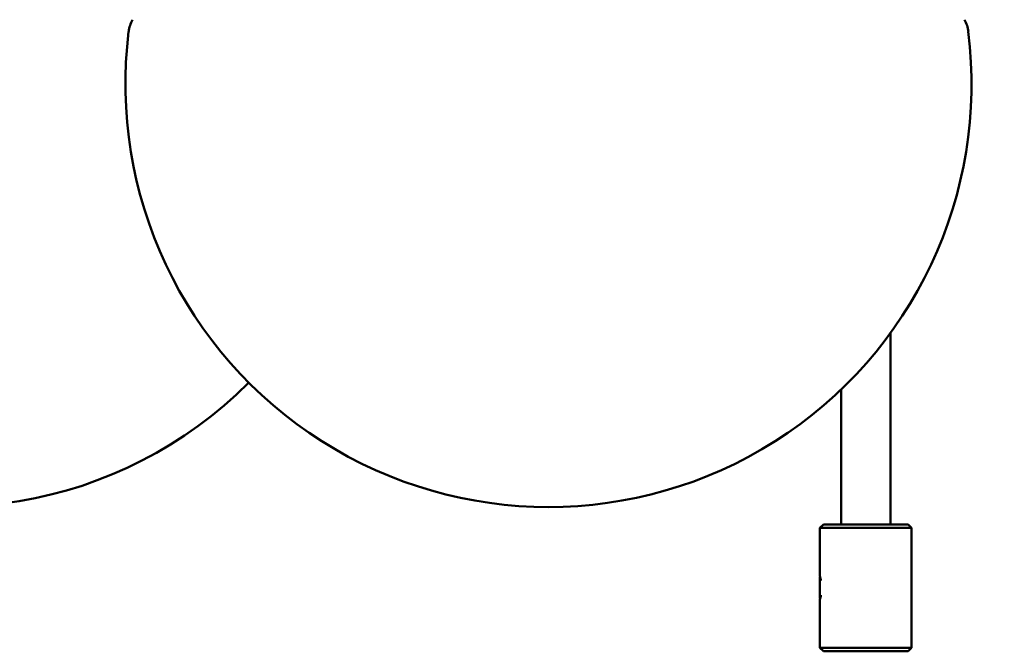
# Model space of a CAD drawing. Header units: millimetres. Extents: x 849 to 4035, y 828 to 3843.
# Tile 29 of 105: x 2118 to 2258, y 1456 to 1545. Entities that reach past the tile are written whole.
import ezdxf

# ---------------------------------------------------------------- set-up
doc = ezdxf.new("R2010")
doc.units = ezdxf.units.MM
doc.header["$LTSCALE"] = 15
doc.layers.add('Widoczne (ISO)', color=7, linetype='Continuous', lineweight=50)
doc.layers.add('Wymiar (ISO)', color=7, linetype='Continuous', lineweight=18)
doc.styles.add('Tekst notatki (ISO)', font='tahoma.ttf')
doc.dimstyles.new('Domyślne (ISO)', dxfattribs={"dimscale": 15, "dimtxt": 3, "dimasz": 3, "dimexe": 3.175, "dimexo": 0, "dimgap": 0.762, "dimtad": 1, "dimdec": 1, "dimlfac": 0.03937, "dimrnd": 1e-08, "dimzin": 0, "dimdsep": 46, "dimtxsty": 'Tekst notatki (ISO)', "dimblk": 'Filled-1', "dimcen": 0.09, "dimdle": 10, "dimse1": 1, "dimse2": 1, "dimclrd": 256, "dimclre": 256, "dimclrt": 256, "dimadec": 0, "dimazin": 0, "dimtfac": 0.666667, "dimtmove": 0, "dimatfit": 3, "dimfxl": 1, "dimtolj": 1, "dimlwd": 15, "dimlwe": 15, "dimarcsym": 0})

# ---------------------------------------------------------------- blocks, each defined once
blk = doc.blocks.new('Filled-1')
at = {"color": 0}
for p, q in [((0, 0), (-1, 0.25)), ((-1, 0.25), (-1, -0.25)), ((-1, 0), (0, 0)), ((-1, -0.25), (0, 0))]:
    blk.add_line(p, q, dxfattribs=at)
at = {"color": 0, "flags": 128}
blk.add_lwpolyline([(-1, -0.25), (0, 0), (-1, 0.25), (-1, -0.25)], dxfattribs=at)
at = {"color": 0}
blk.add_solid([(-1, -0.25), (0, 0), (-1, 0.25), (-1, -0.25)], dxfattribs=at)
blk = doc.blocks.new('*D8')
at = {"layer": 'Defpoints', "color": 0, "transparency": 16777216}
for p in [(1978.86, 1686.06), (2593.48, 1686.06), (2593.48, 903.19)]:
    blk.add_point(p, dxfattribs=at)
at = {"layer": 'Wymiar (ISO)', "lineweight": 15, "transparency": 16777216}
blk.add_line((2023.86, 903.19), (2548.48, 903.19), dxfattribs=at)
at = {"layer": 'Wymiar (ISO)', "lineweight": 15, "transparency": 16777216, "xscale": 45, "yscale": 45, "zscale": 45, "rotation": 180}
blk.add_blockref('Filled-1', (1978.86, 903.19), dxfattribs=at)
at = {"layer": 'Wymiar (ISO)', "lineweight": 15, "transparency": 16777216, "xscale": 45, "yscale": 45, "zscale": 45}
blk.add_blockref('Filled-1', (2593.48, 903.19), dxfattribs=at)
at = {"layer": 'Wymiar (ISO)', "lineweight": 18, "transparency": 16777216, "insert": (2193.95, 1037.52), "char_height": 45, "attachment_point": 1, "style": 'Tekst notatki (ISO)'}
blk.add_mtext('\\A1;24.8\\P63 mm', dxfattribs=at)

msp = doc.modelspace()

# ---------------------------------------------------------------- linework, layer by layer
at = {"layer": 'Widoczne (ISO)'}
for p, q in [((2241.98, 1500.74), (2241.98, 1473.6)), ((2234.98, 1492.73), (2234.98, 1473.6)), ((2232.48, 1473.6), (2231.98, 1473.1)), ((2232.48, 1473.6), (2244.48, 1473.6)), ((2244.48, 1473.6), (2244.98, 1473.1)), ((2244.98, 1473.1), (2231.98, 1473.1)), ((2231.98, 1473.1), (2231.98, 1466.22)), ((2244.98, 1473.1), (2244.98, 1456.1)), ((2231.98, 1466.1), (2232.01, 1466.13)), ((2231.98, 1463.1), (2231.98, 1466.1)), ((2231.98, 1463.1), (2232.01, 1463.08)), ((2231.98, 1462.98), (2231.98, 1456.1)), ((2231.98, 1456.1), (2244.98, 1456.1)), ((2232.48, 1455.6), (2231.98, 1456.1)), ((2244.48, 1455.6), (2232.48, 1455.6)), ((2244.48, 1455.6), (2244.98, 1456.1))]:
    msp.add_line(p, q, dxfattribs=at)
for centre, radius, start, end in [((2138.91, 1542.88), 5, 152.5057, 172.8759), ((2248.06, 1542.88), 5, 7.1241, 27.4943), ((2108.48, 1536.06), 60, 172.8759, 315.0995), ((2193.48, 1536.06), 60, 172.8759, 7.1241)]:
    msp.add_arc(centre, radius, start, end, dxfattribs=at)
for points, knots in [([(2231.98, 1466.22), (2231.98, 1466.22), (2231.99, 1466.18), (2232.03, 1466.02), (2232.06, 1465.89), (2232.09, 1465.71), (2232.1, 1465.68), (2232.1, 1465.64)], [0.245363, 0.245363, 0.245363, 0.245363, 0.3066995, 0.3066995, 0.368036, 0.368036, 0.3831023, 0.3831023, 0.3831023, 0.3831023]), ([(2232.1, 1463.57), (2232.1, 1463.53), (2232.09, 1463.49), (2232.06, 1463.31), (2232.03, 1463.19), (2231.99, 1463.02), (2231.98, 1462.98), (2231.98, 1462.98)], [0.5983496, 0.5983496, 0.5983496, 0.5983496, 0.6134159, 0.6134159, 0.6747524, 0.6747524, 0.7360889, 0.7360889, 0.7360889, 0.7360889])]:
    msp.add_open_spline(points, degree=3, knots=knots, dxfattribs=at)

# ---------------------------------------------------------------- dimensions: what is measured, and where the dimension line sits
at = {"layer": 'Wymiar (ISO)', "lineweight": 18}
dim = msp.add_linear_dim(base=(2593.48, 903.19), p1=(1978.86, 1686.06), p2=(2593.48, 1686.06), angle=180, text='<>\\P63 mm', dimstyle='Domyślne (ISO)', override={"dimgap": 0.762, "dimdec": 1, "dimlfac": 0.04035, "dimpost": '\\X', "dimse1": 1, "dimse2": 1, "dimtol": 0, "dimlim": 0, "dimtp": 0, "dimtm": 0, "dimtdec": 2, "dimtofl": 0, "dimatfit": 1, "dimtvp": -0.25}, dxfattribs=at)
dim.commit()
dim.dimension.update_dxf_attribs({"geometry": '*D8', "text_midpoint": (2286.17, 903.19), "dimtype": 160})

doc.saveas('drawing.dxf')
